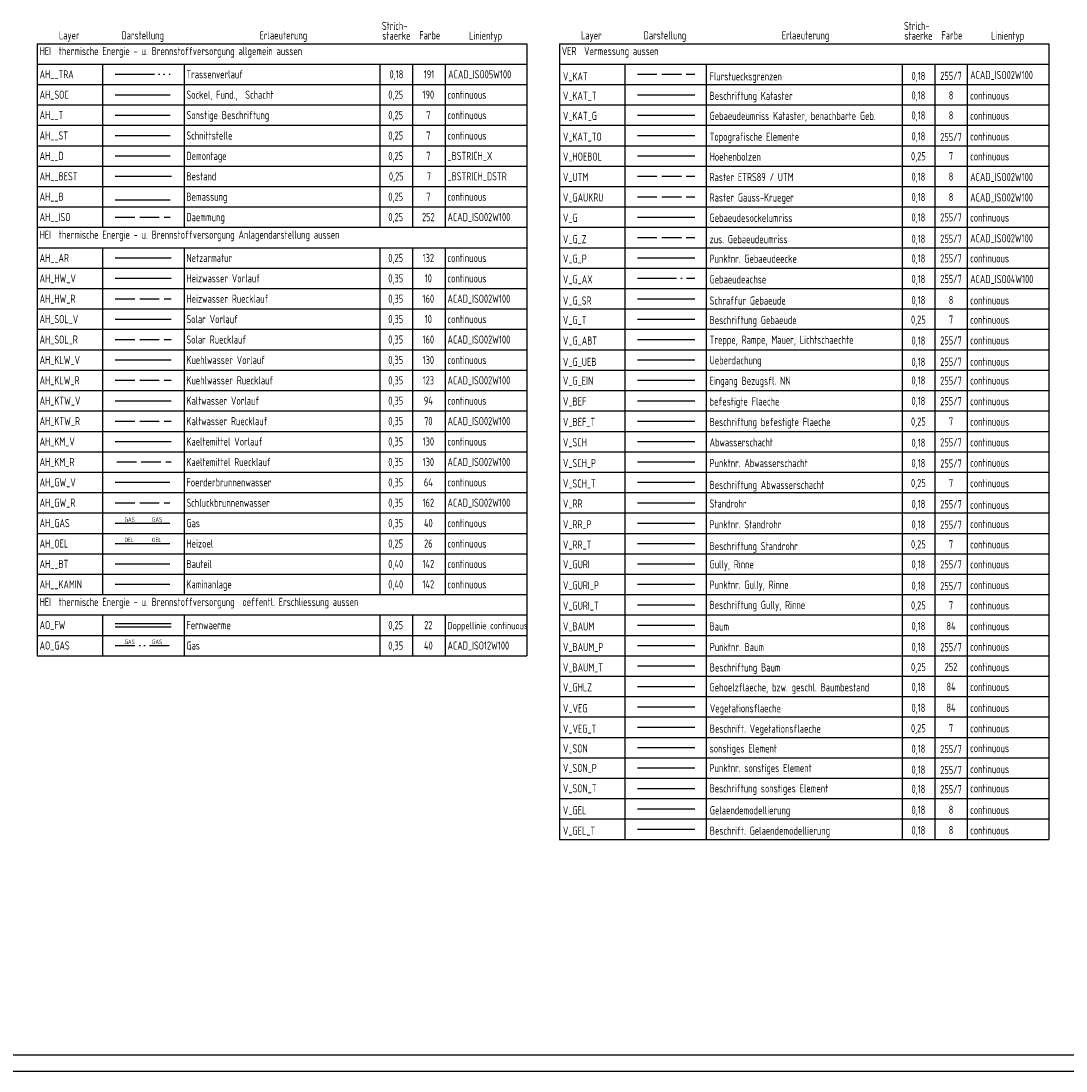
# Model space of a CAD drawing. Header units: millimetres. Extents: x 0 to 118900, y 0 to 84100.
# Tile 5 of 7: x 66500 to 98524, y 0 to 32167. Entities that reach past the tile are written whole.
import ezdxf
from ezdxf.enums import TextEntityAlignment as Align

# ---------------------------------------------------------------- set-up
doc = ezdxf.new("R2010")
doc.units = ezdxf.units.MM
doc.header["$LTSCALE"] = 50
for name, pattern in [('ACAD_ISO02W100', [15, 12, -3]), ('ACAD_ISO04W100', [30, 24, -3, 0, -3]), ('ACAD_ISO05W100', [33, 24, -3, 0, -3, 0, -3]), ('ACAD_ISO12W100', [21, 12, -3, 0, -3, 0, -3])]:
    doc.linetypes.add(name, pattern=pattern)
doc.layers.get('Defpoints').update_dxf_attribs({"color": 1, "linetype": 'CONTINUOUS'})
for name, color, linetype in [('AH__AR', 132, 'CONTINUOUS'), ('AH__B', 7, 'CONTINUOUS'), ('AH__BEST', 7, '_BSTRICH_DSTR'), ('AH__BT', 142, 'CONTINUOUS'), ('AH__D', 7, '_BSTRICH_X'), ('AH__ISO', 252, 'ACAD_ISO02W100'), ('AH__KAMIN', 142, 'CONTINUOUS'), ('AH__ST', 7, 'CONTINUOUS'), ('AH__T', 7, 'CONTINUOUS'), ('AH__TRA', 191, 'ACAD_ISO05W100'), ('AH_GAS', 40, 'CONTINUOUS'), ('AH_GW_R', 162, 'ACAD_ISO02W100'), ('AH_GW_V', 64, 'CONTINUOUS'), ('AH_HW_R', 160, 'ACAD_ISO02W100'), ('AH_HW_V', 10, 'CONTINUOUS'), ('AH_KLW_R', 123, 'ACAD_ISO02W100'), ('AH_KLW_V', 130, 'CONTINUOUS'), ('AH_KM_R', 130, 'ACAD_ISO02W100'), ('AH_KM_V', 130, 'CONTINUOUS'), ('AH_KTW_R', 70, 'ACAD_ISO02W100'), ('AH_KTW_V', 94, 'CONTINUOUS'), ('AH_OEL', 26, 'CONTINUOUS'), ('AH_SOC', 190, 'CONTINUOUS'), ('AH_SOL_R', 160, 'ACAD_ISO02W100'), ('AH_SOL_V', 10, 'CONTINUOUS'), ('AO_FW', 22, 'CONTINUOUS'), ('AO_GAS', 40, 'ACAD_ISO12W100'), ('V_BAUM', 84, 'CONTINUOUS'), ('V_BAUM_P', 255, 'CONTINUOUS'), ('V_BAUM_T', 252, 'CONTINUOUS'), ('V_BEF', 255, 'CONTINUOUS'), ('V_BEF_T', 7, 'CONTINUOUS'), ('V_G', 255, 'CONTINUOUS'), ('V_G_ABT', 255, 'CONTINUOUS'), ('V_G_AX', 255, 'ACAD_ISO04W100'), ('V_G_EIN', 255, 'CONTINUOUS'), ('V_G_P', 255, 'CONTINUOUS'), ('V_G_SR', 8, 'CONTINUOUS'), ('V_G_T', 7, 'CONTINUOUS'), ('V_G_UEB', 255, 'CONTINUOUS'), ('V_G_Z', 255, 'ACAD_ISO02W100'), ('V_GAUKRU', 8, 'ACAD_ISO02W100'), ('V_GEL', 8, 'CONTINUOUS'), ('V_GEL_T', 8, 'CONTINUOUS'), ('V_GHLZ', 84, 'CONTINUOUS'), ('V_GURI', 255, 'CONTINUOUS'), ('V_GURI_P', 255, 'CONTINUOUS'), ('V_GURI_T', 7, 'CONTINUOUS'), ('V_HOEBOL', 7, 'CONTINUOUS'), ('V_KAT', 255, 'ACAD_ISO02W100'), ('V_KAT_G', 8, 'CONTINUOUS'), ('V_KAT_T', 8, 'CONTINUOUS'), ('V_KAT_TO', 255, 'CONTINUOUS'), ('V_RR', 255, 'CONTINUOUS'), ('V_RR_P', 255, 'CONTINUOUS'), ('V_RR_T', 7, 'CONTINUOUS'), ('V_SCH', 255, 'CONTINUOUS'), ('V_SCH_P', 255, 'CONTINUOUS'), ('V_SCH_T', 7, 'CONTINUOUS'), ('V_SON', 255, 'CONTINUOUS'), ('V_SON_P', 255, 'CONTINUOUS'), ('V_SON_T', 255, 'CONTINUOUS'), ('V_UTM', 8, 'ACAD_ISO02W100'), ('V_VEG', 84, 'CONTINUOUS'), ('V_VEG_T', 7, 'CONTINUOUS'), ('Z__T', 7, 'CONTINUOUS')]:
    doc.layers.add(name, color=color, linetype=linetype)
doc.styles.add('BSTRICH', font='romans.shx')
doc.styles.add('ISOCP', font='isocp.shx', dxfattribs={"width": 0.8})
doc.linetypes.add('_BSTRICH_DSTR', pattern='A,0,-10,["//",BSTRICH,S=2,R=0,X=-2,Y=-1],-10', length=20)
doc.linetypes.add('_BSTRICH_X', pattern='A,0,-10,["X",BSTRICH,S=2,R=0,X=-2,Y=-1],-10', length=20)

msp = doc.modelspace()

# ---------------------------------------------------------------- linework, layer by layer
at = {"layer": 'AH__AR'}
msp.add_line((69389, 24909), (71098, 24909), dxfattribs=at)
at = {"layer": 'AH__B'}
msp.add_line((69389, 26688), (71072, 26688), dxfattribs=at)
at = {"layer": 'AH__BEST'}
msp.add_line((69389, 27409), (71116, 27409), dxfattribs=at)
at = {"layer": 'AH__BT'}
msp.add_line((69389, 15534), (71060, 15534), dxfattribs=at)
at = {"layer": 'AH__D'}
msp.add_line((69389, 28034), (71072, 28034), dxfattribs=at)
at = {"layer": 'AH__ISO'}
msp.add_line((69389, 26159), (71072, 26159), dxfattribs=at)
at = {"layer": 'AH__KAMIN'}
msp.add_line((69389, 14909), (71060, 14909), dxfattribs=at)
at = {"layer": 'AH__ST'}
msp.add_line((69389, 28659), (71072, 28659), dxfattribs=at)
at = {"layer": 'AH__T'}
msp.add_line((69389, 29284), (71072, 29284), dxfattribs=at)
at = {"layer": 'AH__TRA'}
msp.add_line((69389, 30534), (71072, 30534), dxfattribs=at)
at = {"layer": 'AH_GAS'}
msp.add_line((69389, 16784), (71060, 16784), dxfattribs=at)
at = {"layer": 'AH_GW_R'}
msp.add_line((69389, 17409), (71060, 17409), dxfattribs=at)
at = {"layer": 'AH_GW_V'}
msp.add_line((69389, 18034), (71060, 18034), dxfattribs=at)
at = {"layer": 'AH_HW_R'}
msp.add_line((69389, 23659), (71098, 23659), dxfattribs=at)
at = {"layer": 'AH_HW_V'}
msp.add_line((69389, 24284), (71098, 24284), dxfattribs=at)
at = {"layer": 'AH_KLW_R'}
msp.add_line((69389, 21159), (71098, 21159), dxfattribs=at)
at = {"layer": 'AH_KLW_V'}
msp.add_line((69389, 21784), (71098, 21784), dxfattribs=at)
at = {"layer": 'AH_KM_R'}
msp.add_line((69436, 18659), (71107, 18659), dxfattribs=at)
at = {"layer": 'AH_KM_V'}
msp.add_line((69389, 19284), (71098, 19284), dxfattribs=at)
at = {"layer": 'AH_KTW_R'}
msp.add_line((69389, 19909), (71098, 19909), dxfattribs=at)
at = {"layer": 'AH_KTW_V'}
msp.add_line((69389, 20534), (71098, 20534), dxfattribs=at)
at = {"layer": 'AH_OEL'}
msp.add_line((69389, 16159), (71060, 16159), dxfattribs=at)
at = {"layer": 'AH_SOC'}
msp.add_line((69389, 29909), (71072, 29909), dxfattribs=at)
at = {"layer": 'AH_SOL_R'}
msp.add_line((69389, 22409), (71098, 22409), dxfattribs=at)
at = {"layer": 'AH_SOL_V'}
msp.add_line((69389, 23034), (71098, 23034), dxfattribs=at)
at = {"layer": 'AO_FW'}
for p, q in [((69389, 13709), (71098, 13709)), ((69389, 13609), (71098, 13609))]:
    msp.add_line(p, q, dxfattribs=at)
at = {"layer": 'AO_GAS'}
msp.add_line((69389, 13034), (71098, 13034), dxfattribs=at)
at = {"layer": 'Defpoints'}
for p, q in [((2000, 500), (118400, 500)), ((0, 0), (118900, 0))]:
    msp.add_line(p, q, dxfattribs=at)
at = {"layer": 'V_BAUM'}
msp.add_line((85389, 13659), (87147, 13659), dxfattribs=at)
at = {"layer": 'V_BAUM_P'}
msp.add_line((85389, 13034), (87147, 13034), dxfattribs=at)
at = {"layer": 'V_BAUM_T'}
msp.add_line((85389, 12409), (87147, 12409), dxfattribs=at)
at = {"layer": 'V_BEF'}
msp.add_line((85389, 20534), (87147, 20534), dxfattribs=at)
at = {"layer": 'V_BEF_T'}
msp.add_line((85389, 19909), (87147, 19909), dxfattribs=at)
at = {"layer": 'V_G'}
msp.add_line((85389, 26159), (87147, 26159), dxfattribs=at)
at = {"layer": 'V_G_ABT'}
msp.add_line((85389, 22409), (87147, 22409), dxfattribs=at)
at = {"layer": 'V_G_AX'}
msp.add_line((85389, 24284), (87147, 24284), dxfattribs=at)
at = {"layer": 'V_G_EIN'}
msp.add_line((85389, 21159), (87147, 21159), dxfattribs=at)
at = {"layer": 'V_G_P'}
msp.add_line((85389, 24909), (87147, 24909), dxfattribs=at)
at = {"layer": 'V_G_SR'}
msp.add_line((85389, 23659), (87147, 23659), dxfattribs=at)
at = {"layer": 'V_G_T'}
msp.add_line((85389, 23034), (87147, 23034), dxfattribs=at)
at = {"layer": 'V_G_UEB'}
msp.add_line((85389, 21784), (87147, 21784), dxfattribs=at)
at = {"layer": 'V_G_Z'}
msp.add_line((85389, 25534), (87147, 25534), dxfattribs=at)
at = {"layer": 'V_GAUKRU'}
msp.add_line((85389, 26784), (87147, 26784), dxfattribs=at)
at = {"layer": 'V_GEL'}
msp.add_line((85389, 8034), (87147, 8034), dxfattribs=at)
at = {"layer": 'V_GEL_T'}
msp.add_line((85389, 7409), (87147, 7409), dxfattribs=at)
at = {"layer": 'V_GHLZ'}
msp.add_line((85389, 11784), (87147, 11784), dxfattribs=at)
at = {"layer": 'V_GURI'}
msp.add_line((85389, 15534), (87147, 15534), dxfattribs=at)
at = {"layer": 'V_GURI_P'}
msp.add_line((85389, 14909), (87147, 14909), dxfattribs=at)
at = {"layer": 'V_GURI_T'}
msp.add_line((85389, 14284), (87147, 14284), dxfattribs=at)
at = {"layer": 'V_HOEBOL'}
msp.add_line((85389, 28034), (87147, 28034), dxfattribs=at)
at = {"layer": 'V_KAT'}
msp.add_line((85389, 30534), (87147, 30534), dxfattribs=at)
at = {"layer": 'V_KAT_G'}
msp.add_line((85389, 29284), (87147, 29284), dxfattribs=at)
at = {"layer": 'V_KAT_T'}
msp.add_line((85389, 29909), (87147, 29909), dxfattribs=at)
at = {"layer": 'V_KAT_TO'}
msp.add_line((85389, 28659), (87147, 28659), dxfattribs=at)
at = {"layer": 'V_RR'}
msp.add_line((85389, 17409), (87147, 17409), dxfattribs=at)
at = {"layer": 'V_RR_P'}
msp.add_line((85389, 16784), (87147, 16784), dxfattribs=at)
at = {"layer": 'V_RR_T'}
msp.add_line((85389, 16159), (87147, 16159), dxfattribs=at)
at = {"layer": 'V_SCH'}
msp.add_line((85389, 19284), (87147, 19284), dxfattribs=at)
at = {"layer": 'V_SCH_P'}
msp.add_line((85389, 18659), (87147, 18659), dxfattribs=at)
at = {"layer": 'V_SCH_T'}
msp.add_line((85389, 18034), (87147, 18034), dxfattribs=at)
at = {"layer": 'V_SON'}
msp.add_line((85389, 9909), (87147, 9909), dxfattribs=at)
at = {"layer": 'V_SON_P'}
msp.add_line((85389, 9284), (87147, 9284), dxfattribs=at)
at = {"layer": 'V_SON_T'}
msp.add_line((85389, 8659), (87147, 8659), dxfattribs=at)
at = {"layer": 'V_UTM'}
msp.add_line((85389, 27409), (87147, 27409), dxfattribs=at)
at = {"layer": 'V_VEG'}
msp.add_line((85389, 11159), (87147, 11159), dxfattribs=at)
at = {"layer": 'V_VEG_T'}
msp.add_line((85389, 10534), (87147, 10534), dxfattribs=at)
at = {"layer": 'Z__T'}
for p, q in [((67000, 31471), (67000, 12721)), ((67000, 31471), (82000, 31471)), ((82000, 31471), (82000, 12721)), ((83000, 31471), (83000, 7096)), ((83000, 31471), (98000, 31471)), ((98000, 31471), (98000, 7096)), ((67000, 30846), (82000, 30846)), ((69000, 30846), (69000, 25846)), ((71500, 30846), (71500, 25846)), ((77500, 30846), (77500, 25846)), ((78500, 30846), (78500, 25846)), ((79500, 30846), (79500, 25846)), ((83000, 30846), (98000, 30846)), ((85000, 30846), (85000, 7096)), ((87500, 30846), (87500, 7096)), ((93500, 30846), (93500, 7096)), ((94500, 30846), (94500, 7096)), ((95500, 30846), (95500, 7096)), ((67000, 30221), (82000, 30221)), ((83000, 30221), (98000, 30221)), ((67000, 29596), (82000, 29596)), ((83000, 29596), (98000, 29596)), ((67000, 28971), (82000, 28971)), ((83000, 28971), (98000, 28971)), ((67000, 28346), (82000, 28346)), ((83000, 28346), (98000, 28346)), ((67000, 27721), (82000, 27721)), ((83000, 27721), (98000, 27721)), ((67000, 27096), (82000, 27096)), ((83000, 27096), (98000, 27096)), ((67000, 26471), (82000, 26471)), ((83000, 26471), (98000, 26471)), ((67000, 25846), (82000, 25846)), ((83000, 25846), (98000, 25846)), ((67000, 25221), (82000, 25221)), ((69000, 25221), (69000, 14596)), ((71500, 25221), (71500, 14596)), ((77500, 25221), (77500, 14596)), ((78500, 25221), (78500, 14596)), ((79500, 25221), (79500, 14596)), ((83000, 25221), (98000, 25221)), ((67000, 24596), (82000, 24596)), ((83000, 24596), (98000, 24596)), ((67000, 23971), (82000, 23971)), ((83000, 23971), (98000, 23971)), ((67000, 23346), (82000, 23346)), ((83000, 23346), (98000, 23346)), ((67000, 22721), (82000, 22721)), ((83000, 22721), (98000, 22721)), ((67000, 22096), (82000, 22096)), ((83000, 22096), (98000, 22096)), ((67000, 21471), (82000, 21471)), ((83000, 21471), (98000, 21471)), ((67000, 20846), (82000, 20846)), ((83000, 20846), (98000, 20846)), ((67000, 20221), (82000, 20221)), ((83000, 20221), (98000, 20221)), ((67000, 19596), (82000, 19596)), ((83000, 19596), (98000, 19596)), ((67000, 18971), (82000, 18971)), ((83000, 18971), (98000, 18971)), ((67000, 18346), (82000, 18346)), ((83000, 18346), (98000, 18346)), ((67000, 17721), (82000, 17721)), ((83000, 17721), (98000, 17721)), ((67000, 17096), (82000, 17096)), ((83000, 17096), (98000, 17096)), ((67000, 16471), (82000, 16471)), ((83000, 16471), (98000, 16471)), ((67000, 15846), (82000, 15846)), ((83000, 15846), (98000, 15846)), ((67000, 15221), (82000, 15221)), ((83000, 15221), (98000, 15221)), ((67000, 14596), (82000, 14596)), ((83000, 14596), (98000, 14596)), ((67000, 13971), (82000, 13971)), ((69000, 13971), (69000, 12721)), ((71500, 13971), (71500, 12721)), ((77500, 13971), (77500, 12721)), ((78500, 13971), (78500, 12721)), ((79500, 13971), (79500, 12721)), ((83000, 13971), (98000, 13971)), ((67000, 13346), (82000, 13346)), ((83000, 13346), (98000, 13346)), ((67000, 12721), (82000, 12721)), ((83000, 12721), (98000, 12721)), ((83000, 12096), (98000, 12096)), ((83000, 11471), (98000, 11471)), ((83000, 10846), (98000, 10846)), ((83000, 10221), (98000, 10221)), ((83000, 9596), (98000, 9596)), ((83000, 8971), (98000, 8971)), ((83000, 8346), (98000, 8346)), ((83000, 7721), (98000, 7721)), ((83000, 7096), (98000, 7096))]:
    msp.add_line(p, q, dxfattribs=at)

# ---------------------------------------------------------------- texts
at = {"layer": 'AH_GAS', "lineweight": 18, "style": 'ISOCP', "width": 0.8}
for p in [(69671, 16826), (70514, 16826)]:
    msp.add_text('GAS', height=140, dxfattribs=at).set_placement(p)
at = {"layer": 'AH_OEL', "lineweight": 18, "style": 'ISOCP', "width": 0.8}
for p in [(69671, 16201), (70514, 16201)]:
    msp.add_text('OEL', height=140, dxfattribs=at).set_placement(p)
at = {"layer": 'AO_GAS', "lineweight": 18, "style": 'ISOCP', "width": 0.8}
for p in [(69671, 13076), (70514, 13076)]:
    msp.add_text('GAS', height=140, dxfattribs=at).set_placement(p)
at = {"layer": 'Z__T', "style": 'ISOCP', "width": 0.8}
for s, p in [('Strich-', (77951, 31817)), ('Layer', (67978, 31528)), ('Darstellung', (70232, 31528)), ('Erlaeuterung', (74541, 31528)), ('staerke', (78002, 31520)), ('Farbe', (79027, 31530)), ('Linientyp', (80737, 31520)), ('Layer', (83978, 31528)), ('Darstellung', (86232, 31528)), ('Erlaeuterung', (90541, 31528)), ('staerke', (94002, 31520)), ('Strich-', (93951, 31817)), ('Farbe', (95027, 31530)), ('Linientyp', (96737, 31520))]:
    msp.add_text(s, height=250, dxfattribs=at).set_placement(p, align=Align.BOTTOM_CENTER)
for s, height, p in [('HEI  thermische Energie - u. Brennstoffversorgung allgemein aussen', 250, (67070, 31121)), ('VER  Vermessung aussen', 250, (83070, 31121)), ('AH__TRA', 250, (67070, 30409)), ('Trassenverlauf', 250, (71570, 30409)), ('ACAD_ISO05W100', 250, (79591, 30409)), ('V_KAT', 250, (83108, 30346)), ('Flurstuecksgrenzen', 250, (87602, 30346)), ('ACAD_ISO02W100', 250, (95587, 30386)), ('AH_SOC', 250, (67070, 29784)), ('Sockel, Fund.,  Schacht', 250, (71570, 29784)), ('continuous', 250, (79570, 29784)), ('V_KAT_T', 250, (83108, 29750)), ('Beschriftung Kataster', 250, (87602, 29750)), ('continuous', 250, (95587, 29759)), ('AH__T', 250, (67070, 29159)), ('Sonstige Beschriftung ', 250, (71572, 29159)), ('continuous', 250, (79570, 29159)), ('V_KAT_G', 250, (83108, 29135)), ('Gebaeudeumriss Kataster, benachbarte Geb.', 250, (87602, 29135)), ('continuous', 250, (95587, 29144)), ('AH__ST', 250, (67070, 28534)), ('Schnittstelle', 250, (71570, 28534)), ('continuous', 250, (79570, 28534)), ('V_KAT_TO', 250, (83108, 28498)), ('Topografische Elemente', 250, (87602, 28498)), ('continuous', 250, (95587, 28507)), ('AH__D', 250, (67070, 27909)), ('Demontage', 250, (71570, 27909)), ('_BSTRICH_X', 250, (79570, 27909)), ('V_HOEBOL', 250, (83108, 27887)), ('Hoehenbolzen', 250, (87602, 27887)), ('continuous', 250, (95587, 27896)), ('AH__BEST', 250, (67070, 27284)), ('Bestand', 250, (71570, 27284)), ('_BSTRICH_DSTR', 250, (79570, 27284)), ('V_UTM', 250, (83108, 27260)), ('Raster ETRS89 / UTM', 250, (87602, 27260)), ('ACAD_ISO02W100', 250, (95587, 27261)), ('AH__B', 250, (67070, 26659)), ('Bemassung', 250, (71570, 26659)), ('continuous', 250, (79570, 26659)), ('V_GAUKRU', 250, (83108, 26635)), ('Raster Gauss-Krueger', 250, (87602, 26635)), ('ACAD_ISO02W100', 250, (95587, 26636)), ('AH__ISO', 250, (67070, 26034)), ('Daemmung ', 250, (71570, 26034)), ('ACAD_ISO02W100', 250, (79570, 26034)), ('V_G', 250, (83108, 26012)), ('Gebaeudesockelumriss', 250, (87602, 26012)), ('continuous', 250, (95587, 26021)), ('HEI  thermische Energie - u. Brennstoffversorgung Anlagendarstellung aussen', 250, (67070, 25496)), ('V_G_Z', 250, (83108, 25358)), ('zus. Gebaeudeumriss', 250, (87602, 25358)), ('ACAD_ISO02W100', 250, (95587, 25386)), ('AH__AR', 250, (67070, 24784)), ('Netzarmatur', 250, (71570, 24784)), ('continuous', 250, (79570, 24784)), ('V_G_P', 250, (83108, 24762)), ('Punktnr. Gebaeudeecke', 250, (87602, 24762)), ('continuous', 250, (95587, 24771)), ('AH_HW_V', 250, (67070, 24159)), ('Heizwasser Vorlauf', 250, (71570, 24159)), ('continuous', 250, (79570, 24159)), ('V_G_AX', 250, (83108, 24127)), ('Gebaeudeachse', 250, (87602, 24127)), ('ACAD_ISO04W100', 250, (95587, 24136)), ('Heizwasser Ruecklauf', 250, (71570, 23534)), ('AH_HW_R', 250, (67070, 23534)), ('ACAD_ISO02W100', 250, (79570, 23534)), ('V_G_SR', 250, (83108, 23478)), ('Schraffur Gebaeude', 250, (87602, 23478)), ('continuous', 250, (95587, 23486)), ('AH_SOL_V', 250, (67070, 22909)), ('Solar Vorlauf', 250, (71570, 22909)), ('continuous', 250, (79570, 22909)), ('V_G_T', 250, (83108, 22881)), ('Beschriftung Gebaeude', 250, (87602, 22881)), ('continuous', 250, (95587, 22890)), ('AH_SOL_R', 250, (67070, 22284)), ('Solar Ruecklauf', 250, (71570, 22284)), ('ACAD_ISO02W100', 250, (79570, 22284)), ('Treppe, Rampe, Mauer, Lichtschaechte', 250, (87602, 22278)), ('continuous', 250, (95587, 22261)), ('V_G_ABT', 250, (83108, 22252)), ('AH_KLW_V', 250, (67070, 21659)), ('Kuehlwasser Vorlauf ', 250, (71570, 21659)), ('continuous', 250, (79570, 21659)), ('Ueberdachung', 250, (87602, 21649)), ('V_G_UEB', 250, (83108, 21599)), ('continuous', 250, (95587, 21607)), ('AH_KLW_R', 250, (67070, 21034)), ('Kuehlwasser Ruecklauf ', 250, (71570, 21034)), ('ACAD_ISO02W100', 250, (79570, 21034)), ('V_G_EIN', 250, (83108, 21020)), ('Eingang Bezugsfl. NN', 250, (87602, 21020)), ('continuous', 250, (95587, 21029)), ('AH_KTW_V', 250, (67070, 20409)), ('Kaltwasser Vorlauf', 250, (71572, 20409)), ('continuous', 250, (79570, 20409)), ('V_BEF', 250, (83108, 20386)), ('befestigte Flaeche ', 250, (87602, 20386)), ('continuous', 250, (95587, 20394)), ('AH_KTW_R', 250, (67070, 19784)), ('Kaltwasser Ruecklauf ', 250, (71572, 19784)), ('ACAD_ISO02W100', 250, (79570, 19784)), ('V_BEF_T', 250, (83108, 19759)), ('Beschriftung befestigte Flaeche', 250, (87602, 19759)), ('continuous', 250, (95587, 19768)), ('AH_KM_V', 250, (67070, 19159)), ('Kaeltemittel Vorlauf', 250, (71570, 19159)), ('continuous', 250, (79570, 19159)), ('V_SCH', 250, (83108, 19134)), ('Abwasserschacht', 250, (87602, 19134)), ('continuous', 250, (95587, 19134)), ('AH_KM_R', 250, (67070, 18534)), ('Kaeltemittel Ruecklauf', 250, (71570, 18534)), ('ACAD_ISO02W100', 250, (79570, 18534)), ('V_SCH_P', 250, (83108, 18499)), ('Punktnr. Abwasserschacht', 250, (87602, 18499)), ('continuous', 250, (95587, 18508)), ('AH_GW_V', 250, (67070, 17909)), ('Foerderbrunnenwasser ', 250, (71570, 17909)), ('continuous', 250, (79570, 17909)), ('V_SCH_T', 250, (83108, 17874)), ('Beschriftung Abwasserschacht', 250, (87602, 17831)), ('continuous', 250, (95587, 17883)), ('AH_GW_R', 250, (67070, 17284)), ('Schluckbrunnenwasser', 250, (71570, 17284)), ('ACAD_ISO02W100', 250, (79570, 17284)), ('V_RR', 250, (83108, 17259)), ('Standrohr', 250, (87602, 17259)), ('continuous', 250, (95587, 17219)), ('AH_GAS', 250, (67070, 16659)), ('Gas', 250, (71570, 16659)), ('continuous', 250, (79570, 16659)), ('V_RR_P', 250, (83108, 16624)), ('Punktnr. Standrohr', 250, (87602, 16624)), ('continuous', 250, (95587, 16633)), ('AH_OEL', 250, (67070, 16034)), ('Heizoel', 250, (71570, 16034)), ('continuous', 250, (79570, 16034)), ('V_RR_T', 250, (83108, 15999)), ('Beschriftung Standrohr', 250, (87602, 15956)), ('continuous', 250, (95587, 16008)), ('AH__BT', 250, (67070, 15409)), ('Bauteil ', 250, (71570, 15409)), ('continuous', 250, (79570, 15409)), ('V_GURI', 250, (83108, 15398)), ('Gully, Rinne ', 250, (87602, 15398)), ('continuous', 250, (95587, 15398)), ('AH__KAMIN', 250, (67070, 14784)), ('Kaminanlage', 250, (71570, 14784)), ('continuous', 250, (79570, 14784)), ('V_GURI_P', 250, (83108, 14755)), ('Punktnr. Gully, Rinne', 250, (87602, 14773)), ('continuous', 250, (95587, 14764)), ('HEI  thermische Energie - u. Brennstoffversorgung  oeffentl. Erschliessung aussen', 250, (67070, 14246)), ('V_GURI_T', 250, (83108, 14130)), ('Beschriftung Gully, Rinne', 250, (87602, 14154)), ('continuous', 250, (95587, 14139)), ('AO_FW', 250, (67070, 13534)), ('Fernwaerme', 250, (71570, 13534)), ('Doppellinie continuous', 220, (79570, 13534)), ('V_BAUM', 250, (83108, 13494)), ('Baum ', 250, (87602, 13494)), ('continuous', 250, (95587, 13502)), ('AO_GAS', 250, (67070, 12909)), ('Gas', 250, (71570, 12909)), ('ACAD_ISO12W100', 250, (79570, 12909)), ('V_BAUM_P', 250, (83108, 12863)), ('Punktnr. Baum', 250, (87609, 12863)), ('continuous', 250, (95587, 12872)), ('V_BAUM_T', 250, (83108, 12238)), ('Beschriftung Baum', 250, (87609, 12238)), ('continuous', 250, (95587, 12247)), ('Gehoelzflaeche, bzw. geschl. Baumbestand', 250, (87602, 11630)), ('continuous', 250, (95587, 11639)), ('V_GHLZ', 250, (83108, 11630)), ('Vegetationsflaeche', 250, (87609, 10988)), ('continuous', 250, (95587, 10997)), ('V_VEG', 250, (83108, 10988)), ('V_VEG_T', 250, (83108, 10363)), ('Beschrift. Vegetationsflaeche', 250, (87609, 10363)), ('continuous', 250, (95587, 10372)), ('V_SON', 250, (83108, 9756)), ('sonstiges Element ', 250, (87602, 9756)), ('continuous', 250, (95587, 9765)), ('V_SON_P', 250, (83108, 9159)), ('Punktnr. sonstiges Element', 250, (87602, 9159)), ('continuous', 250, (95587, 9124)), ('V_SON_T', 250, (83108, 8534)), ('Beschriftung sonstiges Element', 250, (87602, 8534)), ('continuous', 250, (95587, 8534)), ('V_GEL', 250, (83108, 7863)), ('Gelaendemodellierung', 250, (87609, 7863)), ('continuous', 250, (95587, 7872)), ('V_GEL_T', 250, (83108, 7238)), ('Beschrift. Gelaendemodellierung', 250, (87609, 7238)), ('continuous', 250, (95587, 7247))]:
    msp.add_text(s, height=height, dxfattribs=at).set_placement(p)
for s, p in [('0,18', (78004, 30409)), ('191', (79004, 30409)), ('0,18', (94000, 30359)), ('255/7', (95000, 30362)), ('0,25', (77983, 29784)), ('190', (78983, 29784)), ('0,18', (94000, 29763)), ('8', (95000, 29765)), ('0,25', (77983, 29159)), ('7', (78983, 29159)), ('0,18', (94000, 29148)), ('8', (95000, 29150)), ('0,25', (77983, 28534)), ('7', (78983, 28534)), ('0,18', (94000, 28511)), ('255/7', (95000, 28487)), ('0,25', (77983, 27909)), ('7', (78983, 27909)), ('0,25', (94000, 27900)), ('7', (95000, 27902)), ('0,25', (78000, 27284)), ('7', (79000, 27284)), ('0,18', (94000, 27272)), ('8', (95000, 27275)), ('0,25', (77983, 26659)), ('7', (78983, 26659)), ('0,18', (94000, 26647)), ('8', (95000, 26650)), ('0,25', (77983, 26034)), ('252', (78983, 26034)), ('0,18', (94000, 26025)), ('255/7', (95000, 26027)), ('0,18', (94000, 25371)), ('255/7', (95000, 25373)), ('0,25', (77983, 24784)), ('132', (78983, 24784)), ('0,18', (94000, 24767)), ('255/7', (95000, 24770)), ('0,35', (77983, 24159)), ('10', (78983, 24159)), ('0,18', (94000, 24139)), ('255/7', (95000, 24141)), ('0,35', (77983, 23534)), ('160', (78983, 23534)), ('0,18', (94000, 23490)), ('8', (95000, 23493)), ('0,35', (77983, 22909)), ('10', (78983, 22909)), ('0,25', (94000, 22894)), ('7', (95000, 22896)), ('0,35', (77983, 22284)), ('160', (78983, 22284)), ('255/7', (95000, 22255)), ('0,18', (94000, 22253)), ('0,35', (77983, 21659)), ('130', (78983, 21659)), ('0,18', (94000, 21599)), ('255/7', (95000, 21602)), ('0,35', (77983, 21034)), ('123', (78983, 21034)), ('0,18', (94000, 21033)), ('255/7', (95000, 21023)), ('0,35', (77983, 20409)), ('94', (78983, 20409)), ('0,18', (94000, 20404)), ('255/7', (95000, 20395)), ('0,35', (77983, 19784)), ('70', (78983, 19784)), ('0,25', (94000, 19772)), ('7', (95000, 19774)), ('0,35', (77983, 19159)), ('130', (78983, 19159)), ('0,18', (94000, 19123)), ('255/7', (95000, 19134)), ('0,35', (77983, 18534)), ('130', (78983, 18534)), ('0,18', (94000, 18496)), ('255/7', (95000, 18486)), ('0,35', (77983, 17909)), ('64', (78983, 17909)), ('0,25', (94000, 17887)), ('7', (95000, 17889)), ('0,35', (77983, 17284)), ('162', (78983, 17284)), ('0,18', (94000, 17248)), ('255/7', (95000, 17238)), ('0,35', (77983, 16659)), ('40', (78983, 16659)), ('0,18', (94000, 16621)), ('255/7', (95000, 16611)), ('0,25', (77983, 16034)), ('26', (78983, 16034)), ('0,25', (94000, 16012)), ('7', (95000, 16014)), ('0,40', (77983, 15409)), ('142', (78983, 15409)), ('0,18', (94000, 15398)), ('255/7', (95000, 15398)), ('0,40', (77983, 14784)), ('142', (78983, 14784)), ('0,18', (94000, 14744)), ('255/7', (95000, 14734)), ('0,25', (94000, 14143)), ('7', (95000, 14145)), ('0,25', (77983, 13534)), ('22', (78983, 13534)), ('0,18', (94000, 13506)), ('84', (95000, 13509)), ('0,35', (77983, 12909)), ('40', (78983, 12909)), ('0,18', (94000, 12870)), ('255/7', (95000, 12860)), ('0,25', (94000, 12251)), ('252', (95000, 12254)), ('0,18', (94000, 11643)), ('84', (95000, 11646)), ('0,18', (94000, 11001)), ('84', (95000, 11004)), ('0,25', (94000, 10376)), ('7', (95000, 10379)), ('0,18', (94000, 9749)), ('255/7', (95000, 9739)), ('0,18', (94000, 9108)), ('255/7', (95000, 9098)), ('0,18', (94000, 8518)), ('255/7', (95000, 8508)), ('0,18', (94000, 7876)), ('8', (95000, 7879)), ('0,18', (94000, 7251)), ('8', (95000, 7254))]:
    msp.add_text(s, height=250, dxfattribs=at).set_placement(p, align=Align.CENTER)

doc.saveas('drawing.dxf')
